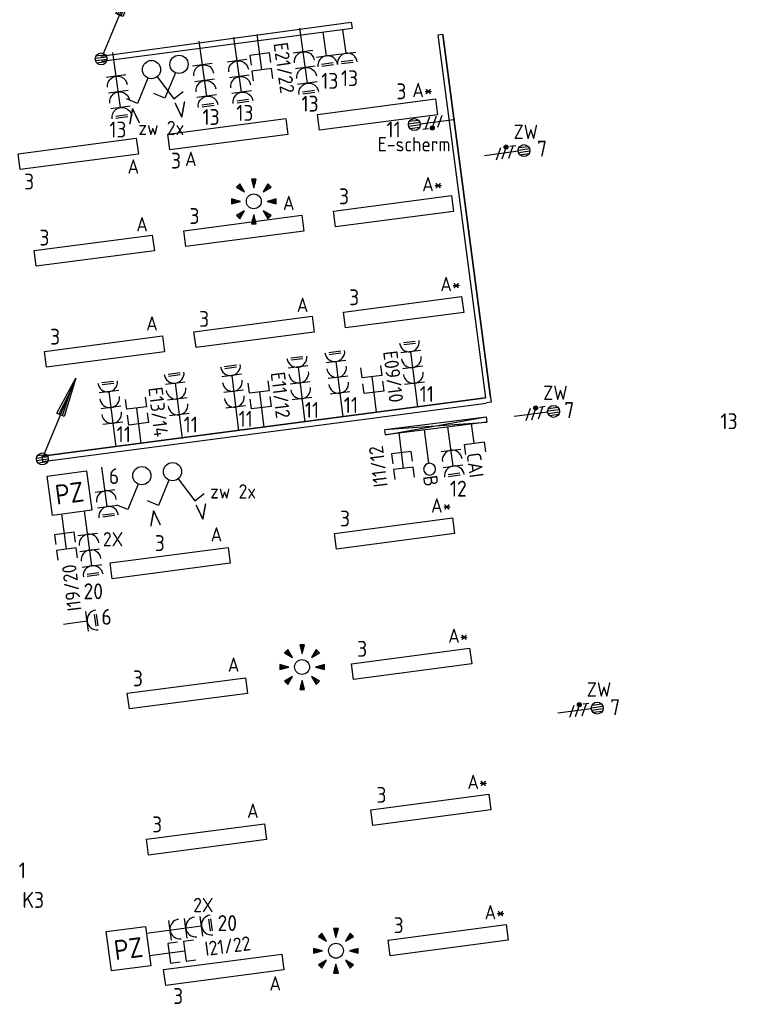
# Model space of a CAD drawing. Header units: millimetres. Extents: x -30977 to 210218, y -180497 to 109503.
# Tile 30 of 31: x 56379 to 65494, y 40939 to 53342. Entities that reach past the tile are written whole.
import ezdxf
from ezdxf.enums import TextEntityAlignment as Align

# ---------------------------------------------------------------- set-up
doc = ezdxf.new("R2010")
doc.units = ezdxf.units.MM
doc.header["$LTSCALE"] = 100
doc.header["$PDMODE"] = 1
for name, color, linetype in [('EB61306-_ATTRIB', 2, 'Continuous'), ('EB62204-_ATTRIB', 2, 'Continuous'), ('EB63101-_ATTRIB', 2, 'Continuous'), ('EB63103-_ATTRIB', 2, 'Continuous'), ('EB63104-_ATTRIB', 2, 'Continuous'), ('EB6441--_ATTRIB', 2, 'Continuous'), ('EB6531--_ATTRIB', 2, 'Continuous'), ('EL61303-_WANDGOOT', 3, 'Continuous'), ('EL61306-_ZUIL', 3, 'Continuous'), ('EL62202-_KRACHT-SCH', 3, 'Continuous'), ('EL62203-_KRACHT-WCD230', 3, 'Continuous'), ('EL62204-_KRACHT-ASP230', 3, 'Continuous'), ('EL63101-_LICHT-ARM', 3, 'Continuous'), ('EL63102-_LICHT-SCH', 3, 'Continuous'), ('EL63103-_LICHT-WCD230V', 3, 'Continuous'), ('EL63104-_LICHT-ASP230V', 3, 'Continuous'), ('EL6441--_DATACOM', 3, 'Continuous'), ('EL6531--_ZONWERING', 3, 'Continuous')]:
    doc.layers.add(name, color=color, linetype=linetype)
doc.styles.add('2_0', font='iso', dxfattribs={"height": 200})
doc.styles.add('ISO', font='iso.shx', dxfattribs={"height": 220})
doc.styles.add('NORATT', font='iso.shx')
doc.styles.add('NORDIM', font='isocp.shx')
doc.styles.get("Standard").update_dxf_attribs({"font": 'arial.ttf'})

# ---------------------------------------------------------------- blocks, each defined once
blk = doc.blocks.new('ES111352')
at = {"color": 0}
blk.add_line((0, 1.5), (0, -3), dxfattribs=at)
for points in [[(-1.25, 2.75), (-1.25, 1.5), (1.25, 1.5), (1.25, 2.75)], [(-1.25, 0.75), (-1.25, -0.5), (1.25, -0.5), (1.25, 0.75)]]:
    blk.add_lwpolyline(points, dxfattribs=at)
at = {"color": 0, "style": 'NORATT', "flags": 8}
blk.add_attdef('NUMMER1', text='', height=1.8, rotation=90, dxfattribs=at).set_placement((-1.5, 4.5), align=Align.MIDDLE_LEFT)
at = {"style": 'NORATT', "flags": 8}
blk.add_attdef('NUMMER', text='', height=1.8, rotation=90, dxfattribs=at).set_placement((1.5, 4.5), align=Align.MIDDLE_LEFT)
at = {"style": 'NORATT'}
for tag, flags, p in [('PANEEL', 9, (0, 3)), ('CODE', 9, (1, 3.5)), ('GRP', 8, (0, -5)), ('RUIMTE', 9, (0, -7.5))]:
    blk.add_attdef(tag, text='', height=1.8, dxfattribs=dict(at, flags=flags)).set_placement(p, align=Align.MIDDLE_LEFT)
at = {"style": 'NORATT', "flags": 8}
blk.add_attdef('M_CODE', text='', height=1.8, dxfattribs=at).set_placement((0, 0), align=Align.MIDDLE_CENTER)
blk = doc.blocks.new('ES3W2L')
for p, q in [((-0.75, 3.25), (0.75, 3.25)), ((-0.75, 3), (0.75, 3)), ((1.25, 2), (-1.25, 2)), ((0, 2), (0, -3)), ((1.25, 0), (-1.25, 0))]:
    blk.add_line(p, q)
for centre in [(0, 3.25), (0, 1.25)]:
    blk.add_arc(centre, 1.25, 180, 0)
at = {"style": 'NORATT'}
for tag, flags, p in [('VERMOGEN', 9, (-2.5, 5)), ('GROEP', 8, (0, 5)), ('SCHAK', 8, (2.5, 5)), ('GELIJKI', 9, (5, 5)), ('GELIJK', 9, (5, 5)), ('KAST', 9, (7, 5)), ('TAL', 8, (2.5, 5))]:
    blk.add_attdef(tag, text='', height=1.8, rotation=90, dxfattribs=dict(at, flags=flags)).set_placement(p, align=Align.MIDDLE_CENTER)
at = {"style": 'NORATT', "flags": 8}
blk.add_attdef('DOEL', text='', height=1.8, rotation=90, dxfattribs=at).set_placement((-2.5, 5), align=Align.MIDDLE_LEFT)
at = {"style": 'NORATT'}
for tag, height, flags, p in [('GROEPI', 1.8, 9, (0, 9.5)), ('CODE', 3.5, 8, (0, 4.5)), ('M_CODE', 1.8, 9, (0, 0)), ('VERMOGENI', 1.8, 9, (0, -9.5)), ('DOELI', 1.8, 9, (0, -11.5))]:
    blk.add_attdef(tag, text='', height=height, dxfattribs=dict(at, flags=flags)).set_placement(p, align=Align.MIDDLE_CENTER)
blk = doc.blocks.new('ES111351')
blk.add_line((0, -0.5), (0, -3))
blk.add_lwpolyline([(-1.25, 0.75), (-1.25, -0.5), (1.25, -0.5), (1.25, 0.75)])
at = {"style": 'NORATT', "flags": 8}
blk.add_attdef('NUMMER', text='', height=1.8, rotation=90, dxfattribs=at).set_placement((0, 2.5), align=Align.MIDDLE_LEFT)
at = {"style": 'NORATT'}
for tag, flags, p in [('PANEEL', 9, (0, 3)), ('CODE', 9, (1, 3.5)), ('GRP', 8, (0, -5)), ('RUIMTE', 9, (0, -7.5))]:
    blk.add_attdef(tag, text='', height=1.8, dxfattribs=dict(at, flags=flags)).set_placement(p, align=Align.MIDDLE_LEFT)
at = {"style": 'NORATT', "flags": 8}
blk.add_attdef('M_CODE', text='', height=1.8, dxfattribs=at).set_placement((0, 0), align=Align.MIDDLE_CENTER)
blk = doc.blocks.new('ES4X4')
at = {"color": 0}
blk.add_line((0, 1.25), (0, -3), dxfattribs=at)
blk.add_circle((0, 2), 0.75, dxfattribs=at)
at = {"color": 0, "style": 'NORATT', "flags": 8}
for tag, p in [('NUMMER', (0, 3.5)), ('CODE', (-2.75, -1.25))]:
    blk.add_attdef(tag, text='', height=1.8, rotation=90, dxfattribs=at).set_placement(p, align=Align.MIDDLE_LEFT)
at = {"style": 'NORATT', "flags": 9}
for tag, p in [('M_CODE', (0, 0)), ('PANEEL', (0, -2.5)), ('GRP', (0, -5)), ('MERK', (0, -7.5)), ('AANGEP', (0, -10)), ('INSTAL', (0, -12.5)), ('TYPE', (0, -17.5))]:
    blk.add_attdef(tag, text='', height=1.8, dxfattribs=at).set_placement(p, align=Align.MIDDLE_CENTER)
blk.add_attdef('RUIMTE', text='', height=1.8, dxfattribs=at).set_placement((0, -7.5), align=Align.MIDDLE_LEFT)
blk = doc.blocks.new('ES3S1')
blk.add_lwpolyline([(0.58, 1), (2.31, 4), (3.61, 3.25)])
blk.add_circle((0, 0), 1.15)
at = {"style": 'NORATT'}
for tag, flags, p in [('SCHAK', 8, (3, 5.5)), ('KAST', 9, (-3, 0.5)), ('M_CODE', 9, (0, 0)), ('DOEL', 9, (-3, -2)), ('GROEP', 9, (-3, -4.5))]:
    blk.add_attdef(tag, text='', height=1.8, dxfattribs=dict(at, flags=flags)).set_placement(p, align=Align.MIDDLE_CENTER)
blk = doc.blocks.new('ES3W1L')
for p, q in [((-0.75, 1.25), (0.75, 1.25)), ((1.25, 0), (-1.25, 0)), ((-0.75, 1), (0.75, 1)), ((0, 0), (0, -3))]:
    blk.add_line(p, q)
blk.add_arc((0, 1.25), 1.25, 180, 0)
at = {"style": 'NORATT'}
for tag, flags, p in [('VERMOGEN', 9, (-2.5, 3)), ('GROEP', 8, (0, 3)), ('SCHAK', 8, (2.5, 3)), ('GELIJK', 9, (5, 3)), ('TAL', 8, (2.5, 3)), ('KAST', 9, (7, 3))]:
    blk.add_attdef(tag, text='', height=1.8, rotation=90, dxfattribs=dict(at, flags=flags)).set_placement(p, align=Align.MIDDLE_CENTER)
at = {"style": 'NORATT', "flags": 8}
blk.add_attdef('DOEL', text='', height=1.8, rotation=90, dxfattribs=at).set_placement((-2.5, 3), align=Align.MIDDLE_LEFT)
at = {"style": 'NORATT', "flags": 9}
blk.add_attdef('M_CODE', text='', height=1.8, dxfattribs=at).set_placement((0, 0), align=Align.MIDDLE_CENTER)
blk = doc.blocks.new('EJ3P31')
at = {"color": 0}
blk.add_lwpolyline([(-7.5, -1), (-7.5, 1), (7.5, 1), (7.5, -1)], close=True, dxfattribs=at)
at = {"style": 'NORATT', "flags": 9}
blk.add_attdef('GELIJK', text='', height=1.8, dxfattribs=at).set_placement((3.5, 5), align=Align.MIDDLE_CENTER)
at = {"color": 0, "style": 'NORATT'}
for tag, flags, p in [('A_CODE', 8, (-3.5, 2.75)), ('SCHAK', 8, (3.5, 2.75)), ('GROEP', 8, (-3.5, -2.75)), ('KAST', 9, (3.5, -2.75))]:
    blk.add_attdef(tag, text='', height=1.8, dxfattribs=dict(at, flags=flags)).set_placement(p, align=Align.MIDDLE)
blk = doc.blocks.new('ES652141')
for p, q in [((-0.2, 3.75), (-0.2, 3)), ((0, 3.75), (0, 2.25)), ((0.2, 3.75), (0.2, 3)), ((-2.79, 2.51), (-2.26, 1.98)), ((-2.65, 2.65), (-1.59, 1.59)), ((-2.51, 2.79), (-1.98, 2.26)), ((2.65, 2.65), (1.59, 1.59)), ((2.51, 2.79), (1.98, 2.26)), ((2.79, 2.51), (2.26, 1.98)), ((-3.75, 0.2), (-3, 0.2)), ((-3.75, 0), (-2.25, 0)), ((3.75, 0), (2.25, 0)), ((3.75, 0.2), (3, 0.2)), ((-3.75, -0.2), (-3, -0.2)), ((-2.65, -2.65), (-1.59, -1.59)), ((2.65, -2.65), (1.59, -1.59)), ((3.75, -0.2), (3, -0.2)), ((-2.79, -2.51), (-2.26, -1.98)), ((-2.51, -2.79), (-1.98, -2.26)), ((-0.2, -3.75), (-0.2, -3)), ((0, -3.75), (0, -2.25)), ((0.2, -3.75), (0.2, -3)), ((2.51, -2.79), (1.98, -2.26)), ((2.79, -2.51), (2.26, -1.98))]:
    blk.add_line(p, q)
for points in [[(0, 2.25), (0.4, 3.75), (-0.4, 3.75)], [(-1.59, 1.59), (-2.37, 2.93), (-2.93, 2.37)], [(1.59, 1.59), (2.93, 2.37), (2.37, 2.93)], [(-2.25, 0), (-3.75, 0.4), (-3.75, -0.4)], [(2.25, 0), (3.75, -0.4), (3.75, 0.4)], [(-1.59, -1.59), (-2.93, -2.37), (-2.37, -2.93)], [(1.59, -1.59), (2.37, -2.93), (2.93, -2.37)], [(0, -2.25), (-0.4, -3.75), (0.4, -3.75)]]:
    blk.add_lwpolyline(points, close=True)
blk.add_circle((0, 0), 1.25)
at = {"style": 'NORATT'}
blk.add_attdef('NUMMER', text='', height=1.8, dxfattribs=at).set_placement((0, 5), align=Align.MIDDLE)
for tag, flags, p in [('PANEEL', 9, (0, 3)), ('CODE', 9, (1, 3.5)), ('GRP', 8, (0, -5)), ('RUIMTE', 9, (0, -7.5))]:
    blk.add_attdef(tag, text='', height=1.8, dxfattribs=dict(at, flags=flags)).set_placement(p, align=Align.MIDDLE_LEFT)
at = {"style": 'NORATT', "flags": 8}
blk.add_attdef('M_CODE', text='', height=1.8, dxfattribs=at).set_placement((0, 0), align=Align.MIDDLE_CENTER)
blk = doc.blocks.new('ES3X5')
at = {"color": 0}
for p, q in [((-0.45, 1.4), (-0.45, 2.6)), ((-0.15, 1.27), (-0.15, 2.73)), ((0.15, 1.27), (0.15, 2.73)), ((0.45, 1.4), (0.45, 2.6)), ((0, 1.25), (0, -3))]:
    blk.add_line(p, q, dxfattribs=at)
at = {"color": 1}
for p, q in [((-0.88, -0.38), (-0.88, 0.01)), ((-0.78, -0.42), (-0.78, 0.06)), ((-0.73, 1.04), (-0.73, 0.3)), ((-0.73, 0.67), (0.73, -0.07)), ((-0.69, -0.42), (-0.69, 0.06)), ((-0.59, -0.38), (-0.59, 0.01)), ((-0.73, -0.18), (0.73, -0.92)), ((-0.73, -0.88), (0.73, -1.62))]:
    blk.add_line(p, q, dxfattribs=at)
at = {"color": 0}
blk.add_circle((0, 2), 0.75, dxfattribs=at)
at = {"color": 1}
blk.add_circle((-0.73, -0.18), 0.245, dxfattribs=at)
at = {"style": 'NORATT'}
for tag, flags, p in [('VERMOGEN', 9, (-2.5, 4.5)), ('GROEP', 8, (0, 4.5)), ('SCHAK', 8, (2.5, 4.5)), ('KAST', 9, (7, 4.5)), ('DOEL', 8, (-2.5, 1))]:
    blk.add_attdef(tag, text='', height=1.8, rotation=90, dxfattribs=dict(at, flags=flags)).set_placement(p, align=Align.MIDDLE_LEFT)
for tag, flags, p in [('GELIJK', 9, (5, 4.5)), ('TAL', 8, (2.5, 4.5))]:
    blk.add_attdef(tag, text='', height=1.8, rotation=90, dxfattribs=dict(at, flags=flags)).set_placement(p, align=Align.MIDDLE_CENTER)
at = {"style": 'NORATT', "flags": 9}
blk.add_attdef('M_CODE', text='', height=1.8, dxfattribs=at).set_placement((0, 0), align=Align.MIDDLE_CENTER)
blk = doc.blocks.new('ES3W3L')
at = {"color": 2}
for p, q in [((-0.75, 5.25), (0.75, 5.25)), ((-0.75, 5), (0.75, 5))]:
    blk.add_line(p, q, dxfattribs=at)
at = {"color": 0}
for p, q in [((1.25, 4), (-1.25, 4)), ((0, 4), (0, -3)), ((1.25, 2), (-1.25, 2)), ((1.25, 0), (-1.25, 0))]:
    blk.add_line(p, q, dxfattribs=at)
for centre in [(0, 5.25), (0, 3.25), (0, 1.25)]:
    blk.add_arc(centre, 1.25, 180, 0, dxfattribs=at)
at = {"style": 'NORATT'}
for tag, flags, p in [('VERMOGEN', 9, (-2.5, 7)), ('GROEP', 8, (0, 7)), ('SCHAK', 8, (2.5, 7)), ('GELIJK', 9, (5, 7)), ('KAST', 9, (7, 7)), ('TAL', 8, (2.5, 7))]:
    blk.add_attdef(tag, text='', height=1.8, rotation=90, dxfattribs=dict(at, flags=flags)).set_placement(p, align=Align.MIDDLE_CENTER)
at = {"style": 'NORATT', "flags": 8}
blk.add_attdef('DOEL', text='', height=1.8, rotation=90, dxfattribs=at).set_placement((-2.5, 7), align=Align.MIDDLE_LEFT)
at = {"style": 'NORATT', "flags": 9}
blk.add_attdef('M_CODE', text='', height=1.8, dxfattribs=at).set_placement((0, 0), align=Align.MIDDLE_CENTER)
blk = doc.blocks.new('WGE')
blk.add_lwpolyline([(-1, -0.5), (0, -0.5), (0, 0.5), (-1, 0.5)])
at = {"style": '2_0', "flags": 9}
for tag in ['HULPSTUK', 'SCHOT']:
    blk.add_attdef(tag, text='', height=0.5, dxfattribs=at).set_placement((0, 0), align=Align.MIDDLE)
blk = doc.blocks.new('ES111201')
at = {"color": 0}
for p, q in [((0.38, 0.65), (5.5, 9.53)), ((0.73, 0.15), (-0.73, 0.15)), ((0.6, 0.45), (-0.6, 0.45)), ((0.73, -0.15), (-0.73, -0.15)), ((0.6, -0.45), (-0.6, -0.45))]:
    blk.add_line(p, q, dxfattribs=at)
for points in [[(2.57, 5.45), (5.5, 9.53), (3.43, 4.95)], [(3.22, 5.07), (4.63, 8.01), (2.78, 5.32)]]:
    blk.add_lwpolyline(points, close=True, dxfattribs=at)
blk.add_circle((0, 0), 0.75, dxfattribs=at)
at = {"style": 'NORATT', "flags": 9}
for tag in ['GELIJKI', 'TAL']:
    blk.add_attdef(tag, text='', height=1.8, rotation=90, dxfattribs=at).set_placement((5, 11.28), align=Align.MIDDLE_CENTER)
at = {"style": 'NORATT'}
for tag, height, flags, p in [('GROEPI', 1.8, 9, (0, 9.5)), ('GROEP', 1.8, 8, (0, 7.5)), ('CODE', 3.5, 8, (0, 4.5)), ('M_CODE', 1.8, 8, (0, 0)), ('KAST', 1.8, 9, (0, -3.5)), ('VERMOGEN', 1.8, 9, (0, -5.5)), ('DOEL', 1.8, 9, (0, -7.5)), ('VERMOGENI', 1.8, 9, (0, -9.5)), ('DOELI', 1.8, 9, (0, -11.5))]:
    blk.add_attdef(tag, text='', height=height, dxfattribs=dict(at, flags=flags)).set_placement(p, align=Align.MIDDLE_CENTER)
blk = doc.blocks.new('EH100000')
at = {"linetype": 'ByBlock'}
for p, q in [((1, 0.5), (0, 0.5)), ((1, 0.5, 1), (0, 0.5, 1)), ((0, -0.5, 1), (1, -0.5, 1)), ((1, -0.5), (0, -0.5))]:
    blk.add_line(p, q, dxfattribs=at)
at = {"linetype": 'ByBlock', "invisible_edges": 15}
for points in [[(1, -0.5), (0, -0.5), (0, 0.5), (1, 0.5)], [(0, 0.5), (1, 0.5), (1, 0.5, 1), (0, 0.5, 1)], [(0, -0.5, 1), (1, -0.5, 1), (1, -0.5), (0, -0.5)]]:
    blk.add_3dface(points, dxfattribs=at)
at = {"linetype": 'ByBlock', "style": '2_0', "flags": 8}
blk.add_attdef('FUNCTIE', text='', height=0.5, dxfattribs=at).set_placement((0.5, 0), align=Align.MIDDLE)
at = {"linetype": 'ByBlock', "flags": 9}
blk.add_attdef('SCHOT', text='', height=0.5, dxfattribs=at).set_placement((0.5, 0), align=Align.MIDDLE)
blk = doc.blocks.new('EH132-065-065-000-000-120')
at = {"color": 0, "linetype": 'ByBlock'}
for points in [[(-33, -33), (-33, 32), (-33, 32), (32, 32)], [(32, -33), (32, -33), (32, -33), (32, -33)]]:
    blk.add_lwpolyline(points, dxfattribs=at)
at = {"color": 0, "style": 'NORATT', "flags": 1}
blk.add_attdef('HULPSTUK', (0, 0, 2600), '', height=1, rotation=172.5, dxfattribs=at)
blk = doc.blocks.new('ES3SZ')
at = {"color": 0}
for points in [[(-0.58, 1), (-2.31, 4), (-3.61, 3.25)], [(0.58, 1), (2.31, 4), (3.61, 3.25)]]:
    blk.add_lwpolyline(points, dxfattribs=at)
blk.add_circle((0, 0), 1.15, dxfattribs=at)
blk.add_point((0, 0), dxfattribs=at)
blk.add_point((0, 0), dxfattribs=at)
at = {"color": 2, "style": 'ISO'}
blk.add_text('V', height=2, rotation=180, dxfattribs=at).set_placement((-3, 5.5), align=Align.MIDDLE_CENTER)
blk.add_text('V', height=2, dxfattribs=at).set_placement((3, 5.5), align=Align.MIDDLE_CENTER)
at = {"style": 'NORATT'}
for tag, flags, p in [('SCHAK', 8, (3, 5.5)), ('KAST', 9, (-3, 0.5)), ('M_CODE', 8, (0, 0)), ('DOEL', 9, (-3, -2)), ('GROEP', 9, (-3, -4.5))]:
    blk.add_attdef(tag, text='', height=1.8, dxfattribs=dict(at, flags=flags)).set_placement(p, align=Align.MIDDLE_CENTER)
for tag, flags, p in [('PANEEL', 9, (0, 3)), ('CODE', 9, (1, 3.5)), ('GRP', 8, (0, -5)), ('RUIMTE', 9, (0, -7.5))]:
    blk.add_attdef(tag, text='', height=1.8, dxfattribs=dict(at, flags=flags)).set_placement(p, align=Align.MIDDLE_LEFT)
blk = doc.blocks.new('ES1Z0001')
at = {"color": 0}
blk.add_lwpolyline([(-2.5, -2.5), (2.5, -2.5), (2.5, 2.5), (-2.5, 2.5)], close=True, dxfattribs=at)
at = {"color": 0, "style": 'NORATT'}
for tag, flags, p in [('SCHAKW', 8, (3.5, 10)), ('GROEPW', 8, (3.5, 7.5)), ('DOELW', 9, (3.5, 5)), ('VERMOGENW', 9, (3.5, 2.5)), ('SCHAKX', 8, (3.5, 0)), ('GROEPX', 8, (3.5, -2.5)), ('DOELX', 9, (3.5, -5)), ('VERMOGENX', 9, (3.5, -7.5))]:
    blk.add_attdef(tag, text='', height=1.8, dxfattribs=dict(at, flags=flags)).set_placement(p, align=Align.MIDDLE_LEFT)
at = {"color": 0, "style": 'NORATT', "flags": 9}
for tag, p in [('TALW', (0, 4)), ('TALX', (0, -4))]:
    blk.add_attdef(tag, text='', height=1.8, dxfattribs=at).set_placement(p, align=Align.MIDDLE_CENTER)
at = {"color": 0, "style": 'NORATT'}
for tag, height, flags, p in [('CODE', 2.5, 8, (0, 0)), ('KAST', 1.8, 9, (0, -6))]:
    blk.add_attdef(tag, text='', height=height, dxfattribs=dict(at, flags=flags)).set_placement(p, align=Align.MIDDLE)
at = {"style": 'NORATT', "flags": 8}
blk.add_attdef('M_CODE', text='', height=1.8, dxfattribs=at).set_placement((0, 0), align=Align.MIDDLE_CENTER)

msp = doc.modelspace()

# ---------------------------------------------------------------- linework, layer by layer
at = {"layer": 'EL61303-_WANDGOOT'}
for p, q in [((60980, 48179, -15750), (62255, 48338)), ((60980, 48179, -15750), (62263, 48273)), ((60988, 48114, -15750), (62255, 48338)), ((62263, 48273), (60988, 48114, -15750)), ((62255, 48338), (62263, 48273)), ((60988, 48114, -15750), (60980, 48179, -15750))]:
    msp.add_line(p, q, dxfattribs=at)
at = {"layer": 'EL61303-_WANDGOOT', "elevation": 2600}
msp.add_lwpolyline([(57401, 52881), (60554, 53312), (60565, 53232), (57409, 52816)], dxfattribs=at)

# ---------------------------------------------------------------- block references
at = {"layer": 'EL61303-_WANDGOOT'}
for name, p, xscale, yscale, zscale, rotation in [('ES111201', (57405, 52848, 2600), 100, 100, 100, 7.500000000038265), ('WGE', (61678, 53151, -14200), 120, 65, 120, 97.5000000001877), ('EH100000', (62279, 48582, -14200), 4608.000000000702, 65, 120, 97.50000000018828), ('ES111201', (56664, 47810, -14200), 100, 100, 100, 7.500000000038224), ('EH100000', (62251, 48546, -14200), 5634.99999997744, 65, 120, 187.5000000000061), ('WGE', (56664, 47810, -14200), 120, 65, 120, 187.5000000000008)]:
    msp.add_blockref(name, p, dxfattribs=dict(at, xscale=xscale, yscale=yscale, zscale=zscale, rotation=rotation))
at = {"layer": 'EL61303-_WANDGOOT', "rotation": 187.5000000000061}
msp.add_blockref('EH132-065-065-000-000-120', (62283, 48550, -14200), dxfattribs=at)
at = {"layer": 'EL61306-_ZUIL'}
ref = msp.add_blockref('ES1Z0001', (57007, 47378, 16800), dxfattribs=dict(at, xscale=-100.0000000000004, yscale=100, zscale=100, rotation=7.526730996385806))
ref.add_attrib('CODE', 'PZ', dxfattribs={"layer": 'EB61306-_ATTRIB', "color": 2, "height": 250, "rotation": 7.5267, "style": 'NORATT', "flags": 8}).set_placement((57007, 47378, 16800), align=Align.MIDDLE)
ref = msp.add_blockref('ES1Z0001', (57749, 41641, 16800), dxfattribs=dict(at, xscale=-100.0000000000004, yscale=100, zscale=100, rotation=7.526730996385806))
ref.add_attrib('CODE', 'PZ', dxfattribs={"layer": 'EB61306-_ATTRIB', "color": 2, "height": 250, "rotation": 7.5267, "style": 'NORATT', "flags": 8}).set_placement((57749, 41641, 16800), align=Align.MIDDLE)
at = {"layer": 'EL62202-_KRACHT-SCH', "xscale": 99.99999999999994, "yscale": 99.99999999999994, "zscale": 99.99999999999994, "rotation": 187.4999999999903}
msp.add_blockref('ES3S1', (58385, 52780, -17250), dxfattribs=at)
at = {"layer": 'EL62203-_KRACHT-WCD230', "xscale": 99.9999999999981, "yscale": 99.9999999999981, "zscale": 99.9999999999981, "rotation": 187.7869440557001}
msp.add_blockref('ES3W2L', (57455, 47407), dxfattribs=at)
at = {"layer": 'EL62204-_KRACHT-ASP230'}
ref = msp.add_blockref('ES3X5', (62533, 51668, -16800), dxfattribs=dict(at, xscale=100, yscale=100, zscale=100, rotation=277.5000000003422))
ref.add_attrib('DOEL', 'ZW', dxfattribs={"layer": 'EB62204-_ATTRIB', "color": 1, "height": 180, "style": 'NORATT', "flags": 8}).set_placement((62600, 51929, -16800), align=Align.MIDDLE_LEFT)
ref = msp.add_blockref('ES3X5', (62906, 48382, -16800), dxfattribs=dict(at, xscale=100, yscale=100, zscale=100, rotation=277.4999999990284))
ref.add_attrib('DOEL', 'ZW', dxfattribs={"layer": 'EB62204-_ATTRIB', "color": 1, "height": 180, "style": 'NORATT', "flags": 8}).set_placement((62973, 48643, -16800), align=Align.MIDDLE_LEFT)
ref = msp.add_blockref('ES3X5', (63456, 44644, -16800), dxfattribs=dict(at, xscale=100, yscale=100, zscale=100, rotation=277.5000000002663))
ref.add_attrib('DOEL', 'ZW', dxfattribs={"layer": 'EB62204-_ATTRIB', "color": 1, "height": 180, "style": 'NORATT', "flags": 8}).set_placement((63522, 44905, -16800), align=Align.MIDDLE_LEFT)
at = {"layer": 'EL63101-_LICHT-ARM'}
ref = msp.add_blockref('EJ3P31', (60885, 52147, -14200), dxfattribs=dict(at, xscale=100, yscale=100, zscale=100, rotation=7.500000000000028))
ref.add_attrib('A_CODE', 'A*', dxfattribs={"layer": 'EB63101-_ATTRIB', "color": 1, "height": 180, "style": 'NORATT', "flags": 8}).set_placement((61453, 52456, -14200), align=Align.MIDDLE)
ref = msp.add_blockref('EJ3P31', (59001, 51899, -14200), dxfattribs=dict(at, xscale=100, yscale=100, zscale=100, rotation=7.500000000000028))
ref.add_attrib('A_CODE', 'A', dxfattribs={"layer": 'EB63101-_ATTRIB', "color": 1, "height": 180, "style": 'NORATT', "flags": 8}).set_placement((58535, 51589, -14200), align=Align.MIDDLE)
ref = msp.add_blockref('EJ3P31', (57117, 51651, -14200), dxfattribs=dict(at, xscale=100, yscale=100, zscale=100, rotation=7.500000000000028))
ref.add_attrib('A_CODE', 'A', dxfattribs={"layer": 'EB63101-_ATTRIB', "color": 1, "height": 180, "style": 'NORATT', "flags": 8}).set_placement((57810, 51493, -14200), align=Align.MIDDLE)
ref = msp.add_blockref('EJ3P31', (61087, 50929, -14200), dxfattribs=dict(at, xscale=100, yscale=100, zscale=100, rotation=7.500000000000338))
ref.add_attrib('A_CODE', 'A*', dxfattribs={"layer": 'EB63101-_ATTRIB', "color": 1, "height": 180, "style": 'NORATT', "flags": 8}).set_placement((61577, 51271, -14200), align=Align.MIDDLE)
at = {"layer": 'EL63101-_LICHT-ARM', "xscale": 75, "yscale": 75, "zscale": 75}
for p in [(59328, 51054), (59936, 45188, -16000), (60363, 41614, -16000)]:
    msp.add_blockref('ES652141', p, dxfattribs=at)
at = {"layer": 'EL63101-_LICHT-ARM'}
ref = msp.add_blockref('EJ3P31', (59203, 50681, -11600), dxfattribs=dict(at, xscale=100, yscale=100, zscale=100, rotation=7.500000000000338))
ref.add_attrib('A_CODE', 'A', dxfattribs={"layer": 'EB63101-_ATTRIB', "color": 1, "height": 180, "style": 'NORATT', "flags": 8}).set_placement((59768, 51034, -11600), align=Align.MIDDLE)
ref = msp.add_blockref('EJ3P31', (57319, 50433, -11600), dxfattribs=dict(at, xscale=100, yscale=100, zscale=100, rotation=7.500000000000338))
ref.add_attrib('A_CODE', 'A', dxfattribs={"layer": 'EB63101-_ATTRIB', "color": 1, "height": 180, "style": 'NORATT', "flags": 8}).set_placement((57920, 50766, -11600), align=Align.MIDDLE)
ref = msp.add_blockref('EJ3P31', (61215, 49657, -14200), dxfattribs=dict(at, xscale=100, yscale=100, zscale=100, rotation=7.499999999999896))
ref.add_attrib('A_CODE', 'A*', dxfattribs={"layer": 'EB63101-_ATTRIB', "color": 1, "height": 180, "style": 'NORATT', "flags": 8}).set_placement((61805, 50012, -14200), align=Align.MIDDLE)
ref = msp.add_blockref('EJ3P31', (59331, 49409, -14200), dxfattribs=dict(at, xscale=100, yscale=100, zscale=100, rotation=7.499999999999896))
ref.add_attrib('A_CODE', 'A', dxfattribs={"layer": 'EB63101-_ATTRIB', "color": 1, "height": 180, "style": 'NORATT', "flags": 8}).set_placement((59942, 49750, -14200), align=Align.MIDDLE)
ref = msp.add_blockref('EJ3P31', (57447, 49161, -14200), dxfattribs=dict(at, xscale=100, yscale=100, zscale=100, rotation=7.499999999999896))
ref.add_attrib('A_CODE', 'A', dxfattribs={"layer": 'EB63101-_ATTRIB', "color": 1, "height": 180, "style": 'NORATT', "flags": 8}).set_placement((58045, 49517, -14200), align=Align.MIDDLE)
ref = msp.add_blockref('EJ3P31', (61100, 46870, -14200), dxfattribs=dict(at, xscale=100.0000000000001, yscale=100.0000000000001, zscale=100.0000000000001, rotation=187.4999999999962))
ref.add_attrib('A_CODE', 'A*', dxfattribs={"layer": 'EB63101-_ATTRIB', "color": 1, "height": 180, "style": 'NORATT', "flags": 8}).set_placement((61688, 47223, -14200), align=Align.MIDDLE)
ref = msp.add_blockref('EJ3P31', (58274, 46498, -14200), dxfattribs=dict(at, xscale=100.0000000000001, yscale=100.0000000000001, zscale=100.0000000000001, rotation=187.4999999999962))
ref.add_attrib('A_CODE', 'A', dxfattribs={"layer": 'EB63101-_ATTRIB', "color": 1, "height": 180, "style": 'NORATT', "flags": 8}).set_placement((58857, 46859, -14200), align=Align.MIDDLE)
ref = msp.add_blockref('EJ3P31', (61316, 45229, -14200), dxfattribs=dict(at, xscale=100.0000000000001, yscale=100.0000000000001, zscale=100.0000000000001, rotation=187.4999999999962))
ref.add_attrib('A_CODE', 'A*', dxfattribs={"layer": 'EB63101-_ATTRIB', "color": 1, "height": 180, "style": 'NORATT', "flags": 8}).set_placement((61904, 45582, -14200), align=Align.MIDDLE)
ref = msp.add_blockref('EJ3P31', (58491, 44857, -14200), dxfattribs=dict(at, xscale=100.0000000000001, yscale=100.0000000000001, zscale=100.0000000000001, rotation=187.4999999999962))
ref.add_attrib('A_CODE', 'A', dxfattribs={"layer": 'EB63101-_ATTRIB', "color": 1, "height": 180, "style": 'NORATT', "flags": 8}).set_placement((59073, 45218, -14200), align=Align.MIDDLE)
ref = msp.add_blockref('EJ3P31', (61558, 43389, -14200), dxfattribs=dict(at, xscale=100.0000000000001, yscale=100.0000000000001, zscale=100.0000000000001, rotation=187.4999999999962))
ref.add_attrib('A_CODE', 'A*', dxfattribs={"layer": 'EB63101-_ATTRIB', "color": 1, "height": 180, "style": 'NORATT', "flags": 8}).set_placement((62146, 43741, -14200), align=Align.MIDDLE)
ref = msp.add_blockref('EJ3P31', (58733, 43017, -14200), dxfattribs=dict(at, xscale=100.0000000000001, yscale=100.0000000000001, zscale=100.0000000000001, rotation=187.4999999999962))
ref.add_attrib('A_CODE', 'A', dxfattribs={"layer": 'EB63101-_ATTRIB', "color": 1, "height": 180, "style": 'NORATT', "flags": 8}).set_placement((59316, 43377, -14200), align=Align.MIDDLE)
ref = msp.add_blockref('EJ3P31', (61775, 41747, -14200), dxfattribs=dict(at, xscale=100.0000000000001, yscale=100.0000000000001, zscale=100.0000000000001, rotation=187.4999999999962))
ref.add_attrib('A_CODE', 'A*', dxfattribs={"layer": 'EB63101-_ATTRIB', "color": 1, "height": 180, "style": 'NORATT', "flags": 8}).set_placement((62363, 42100, -14200), align=Align.MIDDLE)
ref = msp.add_blockref('EJ3P31', (58949, 41375, -14200), dxfattribs=dict(at, xscale=100.0000000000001, yscale=100.0000000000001, zscale=100.0000000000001, rotation=187.4999999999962))
ref.add_attrib('A_CODE', 'A', dxfattribs={"layer": 'EB63101-_ATTRIB', "color": 1, "height": 180, "style": 'NORATT', "flags": 8}).set_placement((59598, 41203, -14200), align=Align.MIDDLE)
at = {"layer": 'EL63102-_LICHT-SCH', "xscale": 99.9999999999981, "yscale": 99.9999999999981, "zscale": 99.9999999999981, "rotation": 187.7869440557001}
msp.add_blockref('ES3S1', (57917, 47599, -16800), dxfattribs=at)
at = {"layer": 'EL63103-_LICHT-WCD230V'}
for name, p, xscale, yscale, zscale, rotation in [('ES3W3L', (59948, 52939, -16800), -99.99999999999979, 99.99999999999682, 100, 188.0000000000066), ('ES3W1L', (60490, 52919, 2600), 99.99999999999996, 99.99999999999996, 99.99999999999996, 187.5000000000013), ('ES3W3L', (58680, 52775, -16800), -99.99999999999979, 99.99999999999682, 100, 188.0000000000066), ('ES3W3L', (59118, 52825, -16800), -99.99999999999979, 99.99999999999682, 100, 188.0000000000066), ('ES3W1L', (60242, 52887, 2600), 99.99999999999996, 99.99999999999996, 99.99999999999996, 187.5000000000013), ('ES3W3L', (57593, 52632, -16800), -99.99999999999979, 99.99999999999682, 100, 188.0000000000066), ('ES3W3L', (61352, 48763, -14200), 100, 100, 100, 6.999999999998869), ('ES3W3L', (60412, 48639, -14200), 100, 100, 100, 6.999999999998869), ('ES3W3L', (59098, 48463, -14290), 100, 100, 100, 6.999999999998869), ('ES3W3L', (59934, 48569, -14080), 100, 100, 100, 6.999999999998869), ('ES3W3L', (58388, 48366, -14080), 100, 100, 100, 6.999999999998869), ('ES3W3L', (57552, 48259, -14290), 100, 100, 100, 6.999999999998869), ('ES3W2L', (61811, 47918, 15750), 99.99999999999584, 99.99999999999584, 99.99999999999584, 187.5000000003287), ('ES3W1L', (57229, 45764), 99.99999999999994, 99.99999999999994, 99.99999999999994, 277.5000000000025)]:
    msp.add_blockref(name, p, dxfattribs=dict(at, xscale=xscale, yscale=yscale, zscale=zscale, rotation=rotation))
ref = msp.add_blockref('ES3W3L', (57236, 46860, 16800), dxfattribs=dict(at, xscale=100.0000000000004, yscale=100.0000000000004, zscale=100.0000000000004, rotation=187.5267309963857))
ref.add_attrib('DOEL', '2X', dxfattribs={"layer": 'EB63103-_ATTRIB', "color": 1, "height": 180, "style": 'NORATT', "flags": 8}).set_placement((57427, 46798, 16800), align=Align.MIDDLE_LEFT)
ref = msp.add_blockref('ES3W3L', (58273, 41871, 16800), dxfattribs=dict(at, xscale=100.0000000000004, yscale=100.0000000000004, zscale=100.0000000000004, rotation=277.5267309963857))
ref.add_attrib('DOEL', '2X', dxfattribs={"layer": 'EB63103-_ATTRIB', "color": 1, "height": 180, "style": 'NORATT', "flags": 8}).set_placement((58564, 42190, 16800), align=Align.MIDDLE_LEFT)
at = {"layer": 'EL63104-_LICHT-ASP230V'}
ref = msp.add_blockref('ES3X5', (61549, 52048), dxfattribs=dict(at, xscale=99.99999999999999, yscale=99.99999999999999, zscale=99.99999999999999, rotation=97.50000000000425))
ref.add_attrib('DOEL', 'E-scherm', dxfattribs={"layer": 'EB63104-_ATTRIB', "color": 1, "height": 180, "style": 'NORATT', "flags": 8}).set_placement((61805, 51774), align=Align.MIDDLE_RIGHT)
at = {"layer": 'EL6441--_DATACOM'}
ref = msp.add_blockref('ES111352', (59408, 52860), dxfattribs=dict(at, xscale=100.0000000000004, yscale=100.0000000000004, zscale=100.0000000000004, rotation=187.5267309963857))
ref.add_attrib('M_CODE', 'E21/22', dxfattribs={"layer": 'EB6441--_ATTRIB', "color": 1, "height": 180, "rotation": 278, "style": 'NORATT', "flags": 8}).set_placement((59709, 52735, 3861), align=Align.MIDDLE_CENTER)
ref = msp.add_blockref('ES111352', (60834, 48698, -14410), dxfattribs=dict(at, xscale=-100.0000000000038, yscale=99.99999999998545, zscale=100, rotation=6.999999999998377))
ref.add_attrib('NUMMER1', 'E09/10', dxfattribs={"layer": 'EB6441--_ATTRIB', "color": 1, "height": 180, "rotation": 277, "style": 'NORATT', "flags": 8}).set_placement((61045, 49171, -14410), align=Align.MIDDLE_LEFT)
ref = msp.add_blockref('ES111352', (59416, 48505, -14290), dxfattribs=dict(at, xscale=-100.0000000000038, yscale=99.99999999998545, zscale=100, rotation=6.999999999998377))
ref.add_attrib('NUMMER1', 'E11/12', dxfattribs={"layer": 'EB6441--_ATTRIB', "color": 1, "height": 180, "rotation": 277, "style": 'NORATT', "flags": 8}).set_placement((59628, 48904, -14290), align=Align.MIDDLE_LEFT)
ref = msp.add_blockref('ES111352', (57870, 48301, -14290), dxfattribs=dict(at, xscale=-100.0000000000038, yscale=99.99999999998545, zscale=100, rotation=6.999999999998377))
ref.add_attrib('NUMMER1', 'E13/14', dxfattribs={"layer": 'EB6441--_ATTRIB', "color": 1, "height": 180, "rotation": 277, "style": 'NORATT', "flags": 8}).set_placement((58087, 48714, -14290), align=Align.MIDDLE_LEFT)
ref = msp.add_blockref('ES111351', (62111, 47958), dxfattribs=dict(at, xscale=-100.0000000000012, yscale=100, zscale=100, rotation=187.5000000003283))
ref.add_attrib('NUMMER', 'CAI', dxfattribs={"layer": 'EB6441--_ATTRIB', "color": 1, "height": 180, "rotation": 277.5, "style": 'NORATT', "flags": 8}).set_placement((62137, 47576), align=Align.MIDDLE_RIGHT)
ref = msp.add_blockref('ES111352', (61194, 47839, -16800), dxfattribs=dict(at, xscale=99.99999999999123, yscale=99.99999999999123, zscale=99.99999999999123, rotation=187.0840214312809))
ref.add_attrib('NUMMER1', 'I11/12', dxfattribs={"layer": 'EB6441--_ATTRIB', "color": 1, "height": 180, "rotation": 97.084, "style": 'NORATT', "flags": 8}).set_placement((60863, 47973, -16800), align=Align.MIDDLE_RIGHT)
ref = msp.add_blockref('ES4X4', (61516, 47879), dxfattribs=dict(at, xscale=-100.0000000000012, yscale=100, zscale=100, rotation=187.5000000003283))
ref.add_attrib('CODE', 'B', dxfattribs={"layer": 'EB6441--_ATTRIB', "color": 1, "height": 180, "rotation": 277.5, "style": 'NORATT', "flags": 8}).set_placement((61566, 47465), align=Align.MIDDLE_RIGHT)
ref = msp.add_blockref('ES111352', (56948, 46821, -16800), dxfattribs=dict(at, xscale=99.99999999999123, yscale=99.99999999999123, zscale=99.99999999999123, rotation=187.0840214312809))
ref.add_attrib('NUMMER1', 'I19/20', dxfattribs={"layer": 'EB6441--_ATTRIB', "color": 1, "height": 180, "rotation": 97.084, "style": 'NORATT', "flags": 8}).set_placement((56997, 46479, -16800), align=Align.MIDDLE_RIGHT)
ref = msp.add_blockref('ES111352', (58310, 41589, 16800), dxfattribs=dict(at, xscale=99.99999999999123, yscale=99.99999999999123, zscale=99.99999999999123, rotation=277.53))
ref.add_attrib('NUMMER1', 'I21/22', dxfattribs={"layer": 'EB6441--_ATTRIB', "color": 1, "height": 180, "rotation": 7.53, "style": 'NORATT', "flags": 8}).set_placement((59287, 41712, 16800), align=Align.MIDDLE_RIGHT)
at = {"layer": 'EL6531--_ZONWERING'}
ref = msp.add_blockref('ES3SZ', (58039, 52714, -16800), dxfattribs=dict(at, xscale=99.99999999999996, yscale=99.99999999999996, zscale=99.99999999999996, rotation=187.4999999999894))
ref.add_attrib('SCHAK', 'zw 2x', dxfattribs={"layer": 'EB6531--_ATTRIB', "color": 1, "height": 180, "style": 'NORATT', "flags": 8}).set_placement((58163, 51978, -16800), align=Align.MIDDLE_CENTER)
ref = msp.add_blockref('ES3SZ', (58304, 47649, -15300), dxfattribs=dict(at, xscale=100, yscale=100, zscale=100, rotation=187.4999999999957))
ref.add_attrib('SCHAK', 'zw 2x', dxfattribs={"layer": 'EB6531--_ATTRIB', "color": 1, "height": 180, "style": 'NORATT', "flags": 8}).set_placement((59067, 47400, -15300), align=Align.MIDDLE_CENTER)

# ---------------------------------------------------------------- texts
at = {"layer": 'EL63101-_LICHT-ARM', "color": 1, "style": 'NORDIM'}
for s, p in [('3', (61124, 52339, -19200)), ('3', (58285, 51467, -19200)), ('3', (56435, 51203, -21800)), ('3', (60401, 51017, -19200)), ('3', (58517, 50769, -16600)), ('3', (56627, 50497, -16600)), ('3', (60529, 49745, -19200)), ('3', (58639, 49473, -19200)), ('3', (56762, 49249, -19200)), ('3', (60414, 46959, -19200)), ('3', (58081, 46649, -19200)), ('3', (60630, 45317, -19200)), ('3', (57805, 44945, -19200)), ('3', (60873, 43477, -19200)), ('3', (58047, 43105, -19200)), ('1', (56367, 42527, -16800)), ('K3', (56411, 42154, -16800)), ('3', (61089, 41835, -19200)), ('3', (58312, 40943, -19200))]:
    msp.add_text(s, height=200, dxfattribs=at).set_placement(p)
at = {"layer": 'EL63103-_LICHT-WCD230V', "color": 7, "style": 'NORDIM'}
for s, p in [('13', (60177, 52472)), ('13', (60425, 52505)), ('13', (59928, 52184, -38600)), ('13', (58681, 52016, -38600)), ('13', (59107, 52068, -21800)), ('13', (57508, 51858, -38600)), ('11', (60999, 51860, -27800)), ('7', (62896, 51618, -38600)), ('11', (61418, 48527, -38720)), ('11', (59971, 48326, -38600)), ('11', (60461, 48388, -38510)), ('7', (63239, 48325, -38600)), ('11', (59136, 48214, -38600)), ('13', (65206, 48184, -38600)), ('11', (58444, 48142, -38600)), ('11', (57600, 48021, -38600)), ('6', (57502, 47493, -38600)), ('12', (61798, 47335, -38600)), ('20', (57183, 46042, -55610)), ('6', (57408, 45721, -38600)), ('7', (63817, 44582, -38600)), ('20', (58871, 41863, -22010))]:
    msp.add_text(s, height=200, dxfattribs=at).set_placement(p)

doc.saveas('drawing.dxf')
